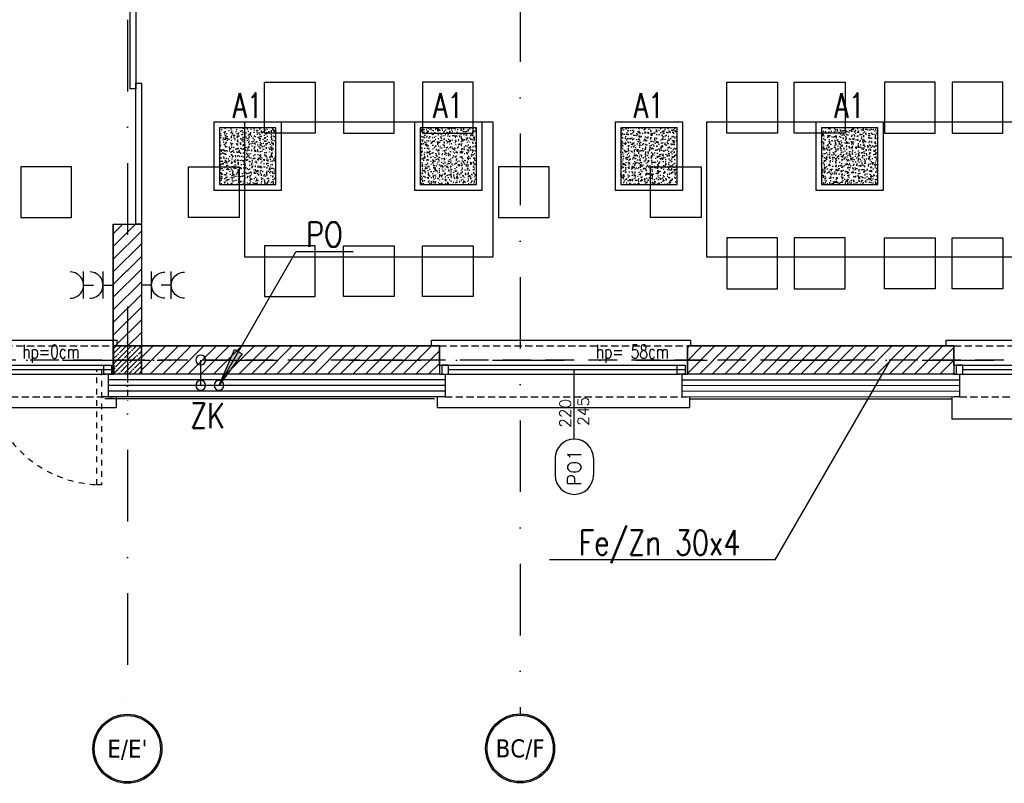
# Model space of a CAD drawing. Header units: millimetres. Extents: x 28600 to 181045, y -399112 to -163690.
# Tile 94 of 256: x 61567 to 62441, y -199861 to -199184. Entities that reach past the tile are written whole.
import ezdxf
from ezdxf.enums import TextEntityAlignment as Align

# ---------------------------------------------------------------- set-up
doc = ezdxf.new("R2010")
doc.units = ezdxf.units.MM
for name, pattern in [('2_3', [1, 0.5, -0.5]), ('CACHE', [9.525, 6.35, -3.175]), ('DASHDOT', [25.4, 12.7, -6.35, 0, -6.35]), ('DASHED', [19.05, 12.7, -6.35])]:
    doc.linetypes.add(name, pattern=pattern)
doc.layers.get('0').update_dxf_attribs({"color": 8})
for name, color, linetype in [('!! 0_ Istn-okna', 8, 'Continuous'), ('!! 0_ Istn-sciany', 8, 'Continuous'), ('!! 0_ Istn-widok', 8, 'Continuous'), ('!! 0_ Opis', 8, 'Continuous'), ('!! 0_Opis_okna', 8, 'Continuous'), ('!! 1_ proj wyposdażenie', 54, 'Continuous'), ('!! 1_ tynk zewn  - nowy', 8, 'Continuous'), ('!! 1_ widok', 8, 'Continuous'), ('!! 1_drzwi-linia', 8, 'Continuous'), ('!! 1_Hatch dach', 8, 'Continuous'), ('!! 1_hatch projektowane ściany', 8, 'Continuous'), ('!! 1_PROJ przerywana', 8, 'CACHE'), ('!! 1_PROJ Sciany', 8, 'Continuous'), ('!! 1_PROJ TERMOIZOL', 8, 'Continuous'), ('!! 1_PROJ ŻELBET', 8, 'Continuous'), ('!! 2_ remont Ocieplenie', 8, 'ZIGZAG'), ('0-osie-liniA', 8, 'DASHDOT'), ('0-osie-tx', 8, 'Continuous'), ('E1', 2, 'Continuous'), ('E2', 2, 'Continuous'), ('E_0', 4, 'Continuous'), ('E_ODN', 1, 'Continuous'), ('E_OPIS', 2, 'Continuous'), ('E_UZIOM', 6, 'Continuous'), ('PROJ OKNO', 8, 'CACHE')]:
    doc.layers.add(name, color=color, linetype=linetype)
doc.styles.add('ARCHETYP', font='romans.shx', dxfattribs={"height": 15})
doc.styles.add('ELE1', font='romans.shx', dxfattribs={"width": 0.8, "height": 18})
doc.styles.add('SIMPLEX', font='simplex.shx', dxfattribs={"width": 0.77})
doc.styles.add('TAHOMA', font='tahoma.ttf')
doc.linetypes.add('ZIGZAG', pattern='A,0.00254,-5.08,[131,ltypeshp.shx,S=5.08,R=0,X=-5.08,Y=0],-10.16,[131,ltypeshp.shx,S=5.08,R=180,X=5.08,Y=0],-5.08', length=20.32254)
pattern_1 = [(45, (0, -1.54), (-5.61266008, 5.61266008), [])]

# ---------------------------------------------------------------- blocks, each defined once
blk = doc.blocks.new('słup 25 x 25')
at = {"layer": '!! 1_Hatch dach'}
h = blk.add_hatch(dxfattribs=at)
h.set_pattern_fill('ANSI35', color=256)
h.set_pattern_definition([(45, (-64242.072, 198338.2015), (-4.49012806, 4.49012806), []), (45, (-64237.5816, 198338.2015), (-4.49012806, 4.49012806), [7.9375, -1.5875, 0, -1.5875])])
h.paths.add_polyline_path([(-12.5, 12.5), (12.5, 12.5), (12.5, -12.5), (-12.5, -12.5)])
at = {"layer": '!! 1_PROJ ŻELBET'}
blk.add_lwpolyline([(-12.5, 12.5), (12.5, 12.5), (12.5, -12.5), (-12.5, -12.5)], close=True, dxfattribs=at)
at = {"layer": '0-osie-liniA', "ltscale": 0.5}
for points in [[(0, 37.5), (0, -37.5)], [(-37.5, 0), (37.5, 0)]]:
    blk.add_lwpolyline(points, dxfattribs=at)
blk = doc.blocks.new('OKNO PROJ 240')
at = {"layer": '!! 0_ Istn-okna'}
for points in [[(61049.03, -199622.89), (61262.03, -199622.89)], [(61057.03, -199626.89), (61267.03, -199626.89)], [(61049.03, -199630.89), (61262.03, -199630.89)]]:
    blk.add_lwpolyline(points, dxfattribs=at)
for points in [[(61051.03, -199630.89), (61057.03, -199630.89), (61057.03, -199622.89), (61051.03, -199622.89)], [(61267.03, -199630.89), (61260.03, -199630.89), (61260.03, -199622.89), (61267.03, -199622.89)]]:
    blk.add_lwpolyline(points, close=True, dxfattribs=at)
at = {"layer": '!! 0_ Istn-sciany'}
for points in [[(61049.03, -199630.89), (61054.03, -199630.89)], [(61262.03, -199630.89), (61262.03, -199630.89)]]:
    blk.add_lwpolyline(points, dxfattribs=at)
at = {"layer": '!! 0_ Istn-widok'}
for points in [[(61042.03, -199600.89), (61272, -199600.89)], [(61042.03, -199605.89), (61042.03, -199600.89)], [(61272, -199605.89), (61272, -199600.89)], [(61047.03, -199650.89), (61047.03, -199660.89)], [(61271.03, -199650.89), (61271.03, -199660.89)], [(61271.03, -199660.89), (61047.03, -199660.89)]]:
    blk.add_lwpolyline(points, dxfattribs=at)
at = {"layer": '!! 1_PROJ przerywana'}
for points in [[(61049.03, -199605.89), (61269.03, -199605.89)], [(61054.03, -199650.89), (61264.03, -199650.89)]]:
    blk.add_lwpolyline(points, dxfattribs=at)
at = {"layer": '!! 1_PROJ Sciany'}
for points in [[(61049.03, -199622.89), (61049.03, -199605.89)], [(61269.03, -199622.89), (61269.03, -199605.89)], [(61049.03, -199622.89), (61049.03, -199630.89)], [(61269.03, -199622.89), (61269.03, -199630.89)], [(61054.03, -199630.89), (61054.03, -199650.89)], [(61264.03, -199630.89), (61264.03, -199650.89)], [(61264.03, -199630.89), (61269.03, -199630.89)], [(61054.03, -199650.89), (61049.03, -199650.89)], [(61264.03, -199650.89), (61269.03, -199650.89)]]:
    blk.add_lwpolyline(points, dxfattribs=at)
blk = doc.blocks.new('*U83')
h = blk.add_hatch(color=256)
edge = h.paths.add_edge_path()
edge.add_arc((0, 0), 30.6, 0, 360)
edge = h.paths.add_edge_path(flags=17)
edge.add_arc((0, 0), 29.4, 0, 360)
for radius in [30.6, 29.4]:
    blk.add_circle((0, 0), radius)
at = {"style": 'TAHOMA', "flags": 8}
blk.add_attdef('ANSICHTSNUMMER', text='', height=16, dxfattribs=at).set_placement((0, 0), align=Align.MIDDLE_CENTER)
blk = doc.blocks.new('1_ok-opis')
blk.add_line((0, 111.61), (0, 50))
for points in [[(-17, 128.61), (-17, 143.61)], [(17, 128.61), (17, 143.61)]]:
    blk.add_lwpolyline(points)
for centre, start, end in [((0, 143.61), 0, 180), ((0, 128.61), 180, 0)]:
    blk.add_arc(centre, 17, start, end)
at = {"style": 'ARCHETYP'}
for tag, height, rotation, p in [('NR', 12, 90, (0, 136.9)), ('NR', 12, 270, (0, 136.9)), ('SZEROKOŚĆ', 10, 270, (8, 78.29)), ('SZEROKOŚĆ', 10, 90, (-8, 78.29)), ('WYSOKOŚĆ', 10, 270, (-8, 78.29)), ('WYSOKOŚĆ', 10, 90, (8, 78.29))]:
    blk.add_attdef(tag, text='', height=height, rotation=rotation, dxfattribs=at).set_placement(p, align=Align.MIDDLE)
blk = doc.blocks.new('OKNO PROJ 120')
at = {"layer": '!! 0_ Istn-okna'}
for points in [[(62604.5, -199623.15), (62717.5, -199623.15)], [(62612.5, -199627.15), (62722.5, -199627.15)], [(62604.5, -199631.15), (62717.5, -199631.15)]]:
    blk.add_lwpolyline(points, dxfattribs=at)
for points in [[(62606.5, -199631.15), (62612.5, -199631.15), (62612.5, -199623.15), (62606.5, -199623.15)], [(62722.5, -199631.15), (62715.5, -199631.15), (62715.5, -199623.15), (62722.5, -199623.15)]]:
    blk.add_lwpolyline(points, close=True, dxfattribs=at)
at = {"layer": '!! 0_ Istn-sciany'}
for points in [[(62604.5, -199631.15), (62609.5, -199631.15)], [(62717.5, -199631.15), (62717.5, -199631.15)]]:
    blk.add_lwpolyline(points, dxfattribs=at)
at = {"layer": '!! 0_ Istn-widok'}
for points in [[(62597.5, -199601.15), (62731.5, -199601.15)], [(62597.5, -199606.15), (62597.5, -199601.15)], [(62731.5, -199606.15), (62731.5, -199601.15)], [(62602.5, -199651.15), (62602.5, -199671.15)], [(62726.5, -199651.15), (62726.5, -199671.15)], [(62726.5, -199671.15), (62602.5, -199671.15)]]:
    blk.add_lwpolyline(points, dxfattribs=at)
at = {"layer": '!! 1_PROJ przerywana'}
for points in [[(62604.5, -199606.15), (62724.5, -199606.15)], [(62609.5, -199651.15), (62719.5, -199651.15)]]:
    blk.add_lwpolyline(points, dxfattribs=at)
at = {"layer": '!! 1_PROJ Sciany'}
for points in [[(62604.5, -199623.15), (62604.5, -199606.15)], [(62724.5, -199623.15), (62724.5, -199606.15)], [(62604.5, -199623.15), (62604.5, -199631.15)], [(62724.5, -199623.15), (62724.5, -199631.15)], [(62609.5, -199631.15), (62609.5, -199651.15)], [(62719.5, -199631.15), (62719.5, -199651.15)], [(62719.5, -199631.15), (62724.5, -199631.15)], [(62609.5, -199651.15), (62604.5, -199651.15)], [(62719.5, -199651.15), (62724.5, -199651.15)]]:
    blk.add_lwpolyline(points, dxfattribs=at)
blk = doc.blocks.new('A$C33CB33F5')
at = {"layer": 'E1'}
h = blk.add_hatch(dxfattribs=at)
h.set_pattern_fill('AR-CONC', color=256)
h.set_pattern_definition([(50, (7522.688, -14898.817), (7.1726018, -0.6275213), [0.75, -8.25]), (355, (7522.688, -14898.817), (-1.3875133, 7.5219213), [0.6, -6.6]), (100.451444, (7523.286, -14898.869), (5.7850885, 6.8944), [0.637402, -7.011421]), (46.1842, (7522.688, -14896.817), (10.6724133, -1.655193), [1.125, -12.375]), (96.635635, (7523.578, -14896.955), (9.3466195, 9.741186), [0.9561034, -10.5171376]), (351.184164, (7522.688, -14896.817), (9.3466195, 9.741186), [0.9, -9.9]), (21, (7523.688, -14897.317), (5.9690705, -4.026189), [0.75, -8.25]), (326, (7523.688, -14897.317), (2.4331533, 7.2515005), [0.6, -6.6]), (71.451445, (7524.1856, -14897.6525), (8.4022238, 3.2253115), [0.637402, -7.011421]), (37.5, (7522.6882, -14898.817), (0.12159855, 3.32893854), [0, -6.52, 0, -6.7, 0, -6.625]), (7.5, (7522.688, -14898.817), (2.6306954, 3.9441171), [0, -3.82, 0, -6.37, 0, -2.525]), (327.5, (7520.4582, -14898.817), (5.33822436, -0.2255487), [0, -2.5, 0, -7.8, 0, -10.35]), (317.5, (7519.458, -14898.817), (5.8318617, 1.0010498), [0, -3.25, 0, -5.18, 0, -7.35])])
h.paths.add_polyline_path([(25, -25), (25, 25), (-25, 25), (-25, -25)])
for points in [[(-30, 30), (30, 30), (30, -30), (-30, -30)], [(-25, 25), (25, 25), (25, -25), (-25, -25)]]:
    blk.add_lwpolyline(points, close=True, dxfattribs=at)
blk = doc.blocks.new('E_GN1')
at = {"layer": 'E2'}
for p, q in [((9.02, 12.03), (9.02, -12.03)), ((9.02, 0), (0, 0))]:
    blk.add_line(p, q, dxfattribs=at)
blk.add_arc((20.63, 0), 11.61, 89.60478, 270.39522, dxfattribs=at)
blk = doc.blocks.new('E_STRZ_GORA')
at = {"layer": 'E_ODN'}
for p, q in [((-20.56, -27.71), (0, 0)), ((0, 0), (-13.72, -31.66)), ((-13.72, -31.66), (-20.56, -27.71))]:
    blk.add_line(p, q, dxfattribs=at)
blk.add_solid([(-13.72, -31.66), (-20.56, -27.71), (0, 0), (-20.56, -27.71)], dxfattribs=at)
blk = doc.blocks.new('E_PUSZKA')
at = {"layer": 'E_0', "color": 3}
blk.add_circle((0, 0), 4.35, dxfattribs=at)

msp = doc.modelspace()

# ---------------------------------------------------------------- hatches: boundary and pattern name
at = {"layer": '!! 1_hatch projektowane ściany'}
h = msp.add_hatch(dxfattribs=at)
h.set_pattern_fill('ANSI31', color=256, scale=2.5)
h.set_pattern_definition(pattern_1)
h.paths.add_polyline_path([(61650.06965, -199365.27709), (61675.06965, -199365.27709), (61675.06965, -199473.12813), (61650.06965, -199473.12813)])
h = msp.add_hatch(dxfattribs=at)
h.set_pattern_fill('ANSI31', color=256, scale=2.5)
h.set_pattern_definition(pattern_1)
h.paths.add_polyline_path([(61675.06735, -199473.13001), (61939.44144, -199473.20692), (61939.44144, -199498.20362), (61675.06735, -199498.12625)])
h = msp.add_hatch(dxfattribs=at)
h.set_pattern_fill('ANSI31', color=256, scale=2.5)
h.set_pattern_definition([(45, (-6.654, -1.54), (-5.61266008, 5.61266008), [])])
h.paths.add_polyline_path([(62159.44144, -199473.20569), (62395.93775, -199473.07062), (62395.93775, -199498.06732), (62159.44144, -199498.20239)])

# ---------------------------------------------------------------- linework, layer by layer
at = {"layer": '!! 0_ Istn-okna', "linetype": '2_3', "ltscale": 10}
msp.add_lwpolyline([(61635.56735, -199596.16522), (61635.56735, -199494.16522), (61639.56735, -199494.16522), (61639.56735, -199596.16522)], close=True, dxfattribs=at)
msp.add_arc((61639.56735, -199494.16522), 102, 180.0000001, 270.0000001, dxfattribs=at)
at = {"layer": '!! 1_ proj wyposdażenie'}
for points in [[(61784.29872, -199239.39584), (61829.29872, -199239.39584), (61829.29872, -199284.39584), (61784.29872, -199284.39584)], [(61899.29872, -199239.39584), (61854.29872, -199239.39584), (61854.29872, -199284.39584), (61899.29872, -199284.39584)], [(61969.29872, -199239.39584), (61924.29872, -199239.39584), (61924.29872, -199284.39584), (61969.29872, -199284.39584)], [(62194.29872, -199239.39584), (62239.29872, -199239.39584), (62239.29872, -199284.39584), (62194.29872, -199284.39584)], [(62254.29872, -199239.39584), (62299.29872, -199239.39584), (62299.29872, -199284.39584), (62254.29872, -199284.39584)], [(62379.29872, -199239.39584), (62334.29872, -199239.39584), (62334.29872, -199284.39584), (62379.29872, -199284.39584)], [(62439.29872, -199239.39584), (62394.29872, -199239.39584), (62394.29872, -199284.39584), (62439.29872, -199284.39584)], [(61766.79872, -199274.39584), (61986.79872, -199274.39584), (61986.79872, -199394.39584), (61766.79872, -199394.39584)], [(62176.79872, -199274.39584), (62456.79872, -199274.39584), (62456.79872, -199394.39584), (62176.79872, -199394.39584)], [(61612.92806, -199359.39584), (61612.92806, -199314.39584), (61567.92806, -199314.39584), (61567.92806, -199359.39584)], [(61716.79872, -199359.39584), (61716.79872, -199314.39584), (61761.79872, -199314.39584), (61761.79872, -199359.39584)], [(62036.79872, -199359.39584), (62036.79872, -199314.39584), (61991.79872, -199314.39584), (61991.79872, -199359.39584)], [(62126.79872, -199359.39584), (62126.79872, -199314.39584), (62171.79872, -199314.39584), (62171.79872, -199359.39584)], [(61784.29872, -199429.39584), (61829.29872, -199429.39584), (61829.29872, -199384.39584), (61784.29872, -199384.39584)], [(61899.29872, -199429.39584), (61854.29872, -199429.39584), (61854.29872, -199384.39584), (61899.29872, -199384.39584)], [(61969.29872, -199429.39584), (61924.29872, -199429.39584), (61924.29872, -199384.39584), (61969.29872, -199384.39584)], [(62194.29872, -199422.39057), (62239.29872, -199422.39057), (62239.29872, -199377.39057), (62194.29872, -199377.39057)], [(62254.29872, -199422.39057), (62299.29872, -199422.39057), (62299.29872, -199377.39057), (62254.29872, -199377.39057)], [(62379.29872, -199422.39057), (62334.29872, -199422.39057), (62334.29872, -199377.39057), (62379.29872, -199377.39057)], [(62439.29872, -199422.39057), (62394.29872, -199422.39057), (62394.29872, -199377.39057), (62439.29872, -199377.39057)]]:
    msp.add_lwpolyline(points, close=True, dxfattribs=at)
at = {"layer": '!! 1_ tynk zewn  - nowy'}
for p, q in [((61939.44141, -199518.14061), (61640.56735, -199518.14076)), ((61934.94502, -199520.1415), (61642.56735, -199520.1415)), ((62159.44148, -199518.1415), (62395.93775, -199518.06657)), ((62161.44144, -199520.1415), (62393.93775, -199520.06726))]:
    msp.add_line(p, q, dxfattribs=at)
at = {"layer": '!! 1_drzwi-linia'}
for points in [[(61665.06965, -199245.27709), (61665.06965, -199120.27709), (61670.06965, -199120.27709), (61670.06965, -199245.27709)], [(61670.06965, -199365.27709), (61670.06965, -199240.27709), (61675.06965, -199240.27709), (61675.06965, -199365.27709)]]:
    msp.add_lwpolyline(points, close=True, dxfattribs=at)
at = {"layer": '!! 1_hatch projektowane ściany'}
for points in [[(61650.06965, -199365.27709), (61675.06965, -199365.27709), (61675.06965, -199473.12813), (61650.06965, -199473.12813)], [(61675.06735, -199473.13001), (61939.44144, -199473.36228), (61939.44144, -199498.35898), (61675.06735, -199498.12625)], [(62159.44144, -199473.14487), (62395.93775, -199473.07062), (62395.93775, -199498.06732), (62159.44144, -199498.14156)]]:
    msp.add_lwpolyline(points, close=True, dxfattribs=at)
at = {"layer": '!! 1_PROJ Sciany'}
for p, q in [((61650.06965, -199365.27709), (61650.06965, -199473.34644)), ((61675.06965, -199365.27709), (61675.06965, -199473.34644))]:
    msp.add_line(p, q, dxfattribs=at)
for points in [[(61650.06964, -199365.27709), (61675.06964, -199365.27709)], [(61939.44144, -199473.14487), (61675.06965, -199473.14487)], [(61939.44144, -199473.20574), (61939.44144, -199498.2048)], [(62395.93775, -199473.07062), (62159.44144, -199473.14487)], [(62159.44144, -199473.20323), (62159.44144, -199498.20485)], [(62395.93775, -199473.12899), (62395.93775, -199498.13061)], [(62395.93775, -199498.06571), (62159.44144, -199498.13948)], [(61939.44144, -199498.14105), (61645.56735, -199498.14088)]]:
    msp.add_lwpolyline(points, dxfattribs=at)
at = {"layer": '!! 1_PROJ TERMOIZOL', "linetype": 'ZIGZAG', "ltscale": 0.75}
for p, q in [((61944.44144, -199503.14061), (61645.56735, -199503.14076)), ((62154.44141, -199503.1415), (62400.93775, -199503.07062)), ((61944.44141, -199513.14061), (61645.56735, -199513.14076)), ((62154.44144, -199513.1415), (62400.93775, -199513.07062))]:
    msp.add_line(p, q, dxfattribs=at)
at = {"layer": '!! 2_ remont Ocieplenie', "linetype": 'Continuous', "ltscale": 0.75}
for p, q in [((61944.44144, -199508.14061), (61645.56735, -199508.14076)), ((62154.44141, -199508.1415), (62400.93775, -199508.07062))]:
    msp.add_line(p, q, dxfattribs=at)
at = {"layer": '0-osie-liniA', "ltscale": 5}
for points in [[(62011.06735, -193565.43461), (62011.06735, -199799.35902)], [(61662.56735, -198040.12813), (61662.56735, -199799.35902)], [(60842.57099, -199485.62813), (63836.85447, -199485.62813)]]:
    msp.add_lwpolyline(points, dxfattribs=at)
at = {"layer": 'E_0'}
msp.add_line((61727.72386, -199508.10303), (61727.72386, -199485.62813), dxfattribs=at)
at = {"layer": 'E_ODN'}
for p, q in [((61743.94145, -199507.89911), (61812.17921, -199389.70784)), ((61862.83041, -199389.70784), (61812.17921, -199389.70784)), ((62237.35608, -199662.91504), (62339.71273, -199485.62813)), ((62237.35608, -199662.91504), (62036.99291, -199662.91504))]:
    msp.add_line(p, q, dxfattribs=at)
at = {"layer": 'E_UZIOM', "linetype": 'DASHED', "ltscale": 2}
msp.add_lwpolyline([(60842.57099, -198077.62813), (63392.56735, -198076.12813), (63392.56735, -199485.62813), (60842.56735, -199485.62813), (60842.57099, -198077.62813)], dxfattribs=at)

# ---------------------------------------------------------------- block references
at = {"layer": '!! 0_Opis_okna'}
ref = msp.add_blockref('1_ok-opis', (62059.09558, -199444.14487), dxfattribs=dict(at, rotation=180))
ref.add_attrib('SZEROKOŚĆ', '220', dxfattribs={"layer": '0', "height": 10, "rotation": 90, "style": 'ARCHETYP'}).set_placement((62051.09558, -199532.86528), align=Align.MIDDLE)
ref.add_attrib('WYSOKOŚĆ', '245', dxfattribs={"layer": '0', "height": 10, "rotation": 90, "style": 'ARCHETYP'}).set_placement((62067.09558, -199531.09182), align=Align.MIDDLE)
ref.add_attrib('NR', 'PO1', dxfattribs={"layer": '0', "height": 12, "rotation": 90, "style": 'ARCHETYP'}).set_placement((62059.09558, -199581.04631), align=Align.MIDDLE)
at = {"layer": '!! 1_ widok'}
msp.add_blockref('OKNO PROJ 120', (-208.55981, 133.02301), dxfattribs=at)
at = {"layer": '!! 1_hatch projektowane ściany'}
msp.add_blockref('słup 25 x 25', (61662.56735, -199485.64487), dxfattribs=at)
at = {"layer": '0-osie-tx'}
ref = msp.add_blockref('*U83', (61662.56735, -199830.29254), dxfattribs=dict(at, rotation=180))
ref.add_attrib('ANSICHTSNUMMER', "E/E'", dxfattribs={"layer": '0', "height": 16, "style": 'TAHOMA', "flags": 8}).set_placement((61662.56735, -199830.29254), align=Align.MIDDLE_CENTER)
ref = msp.add_blockref('*U83', (62011.06735, -199829.95902), dxfattribs=dict(at, rotation=180))
ref.add_attrib('ANSICHTSNUMMER', 'BC/F', dxfattribs={"layer": '0', "height": 16, "style": 'TAHOMA', "flags": 8}).set_placement((62011.06735, -199829.95902), align=Align.MIDDLE_CENTER)
at = {"layer": 'E1', "color": 4, "ltscale": 20, "xscale": -1, "rotation": 180}
for p in [(61769.32195, -199304.90696), (61947.31965, -199304.90696), (62125.31736, -199304.90696), (62303.31507, -199304.90696)]:
    msp.add_blockref('A$C33CB33F5', p, dxfattribs=at)
at = {"layer": 'E_0', "rotation": 180}
for p in [(61632.63691, -199419.20261), (61650.06965, -199419.20261)]:
    msp.add_blockref('E_GN1', p, dxfattribs=at)
at = {"layer": 'E_0', "xscale": -1}
for name, p, rotation in [('E_GN1', (61675.06965, -199419.31177), 180), ('E_GN1', (61692.5024, -199419.31177), 180), ('E_PUSZKA', (61727.72386, -199485.62813), 359.9999999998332), ('E_PUSZKA', (61727.72386, -199508.10303), 359.9999999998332), ('E_PUSZKA', (61743.94145, -199508.10303), 359.9999999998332)]:
    msp.add_blockref(name, p, dxfattribs=dict(at, rotation=rotation))
at = {"layer": 'E_ODN', "rotation": 179.9999999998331}
msp.add_blockref('E_STRZ_GORA', (61743.94145, -199507.89911), dxfattribs=at)
at = {"layer": 'PROJ OKNO'}
for p in [(381.53423, 132.74987), (890.40832, 132.74714)]:
    msp.add_blockref('OKNO PROJ 240', p, dxfattribs=at)

# ---------------------------------------------------------------- texts
at = {"layer": '!! 0_ Opis', "style": 'SIMPLEX', "width": 0.75}
for s, p in [('hp=0cm', (61569.37135, -199484.1775)), ('hp= 58cm', (62078.24544, -199484.18024))]:
    msp.add_text(s, height=12, dxfattribs=at).set_placement(p)
at = {"layer": 'E1', "style": 'ELE1', "width": 0.75}
for p in [(61769.32195, -199259.94757), (61947.31965, -199259.94757), (62125.31736, -199259.94757), (62303.31507, -199259.94757)]:
    msp.add_text('A1', height=22, dxfattribs=at).set_placement(p, align=Align.MIDDLE_CENTER)
at = {"layer": 'E_OPIS', "style": 'ELE1', "width": 0.8}
for s, p in [('PO', (61837.50481, -199374.31861)), ('ZK', (61733.78192, -199534.91562)), ('Fe/Zn 30x4', (62134.82993, -199647.52581))]:
    msp.add_text(s, height=22, dxfattribs=at).set_placement(p, align=Align.MIDDLE_CENTER)

doc.saveas('drawing.dxf')
